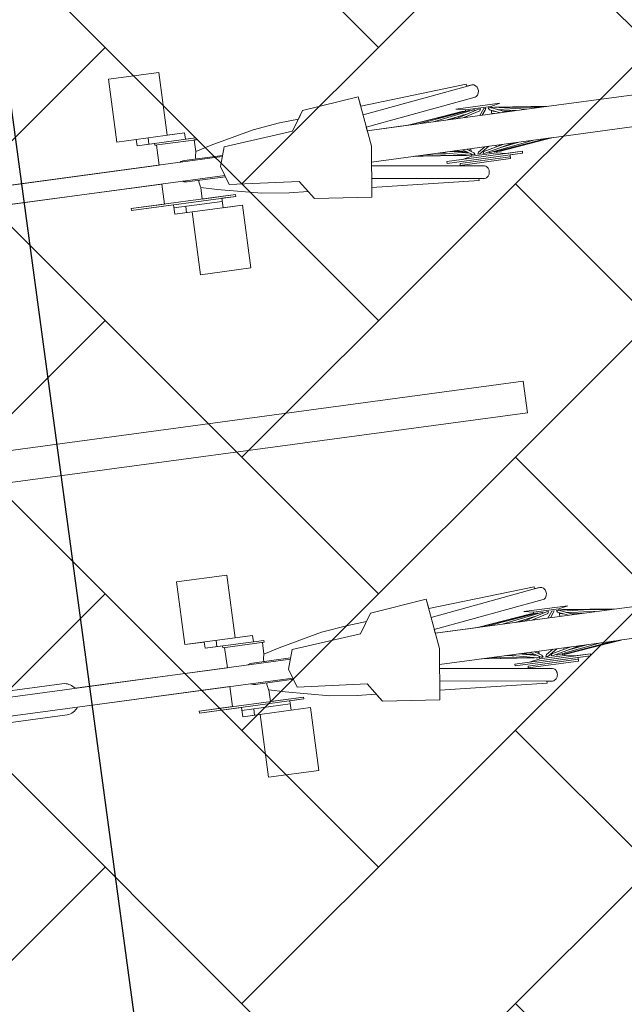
# Model space of a CAD drawing. Header units: metres. Extents: x 737835 to 905050, y 6570742 to 6590316.
# Tile 134 of 256: x 738020.662 to 738021.615, y 6590124.458 to 6590126.011. Entities that reach past the tile are written whole.
import ezdxf

# ---------------------------------------------------------------- set-up
doc = ezdxf.new("R2010")
doc.units = ezdxf.units.M
doc.header["$LTSCALE"] = 0.5
doc.layers.add('AS_jalgrattad', color=252, linetype='Continuous')
doc.layers.add('AS_mõõdud', color=7, linetype='Continuous', lineweight=0)
doc.layers.add('AS_sillutiskivi RG', color=9, linetype='Continuous', lineweight=0)
doc.styles.add('Style-Arial Narrow', font='ARIALN.TTF')
doc.dimstyles.new('ISO-25', dxfattribs={"dimtxt": 2.5, "dimasz": 2.5, "dimexe": 1.25, "dimexo": 0.625, "dimtad": 1, "dimdec": 1, "dimtxsty": 'Standard', "dimcen": 2.5, "dimadec": 0, "dimazin": 0, "dimtfac": 1, "dimtdec": 1, "dimtmove": 0, "dimatfit": 3, "dimfxl": 1, "dimarcsym": 0})

# ---------------------------------------------------------------- blocks, each defined once
blk = doc.blocks.new('A$C6b675ec8')
at = {"layer": 'AS_jalgrattad', "linetype": 'Continuous', "lineweight": 20, "ltscale": 100}
for p, q in [((1152.4, 2440.2), (1172.4, 2470.2)), ((1262.4, 2480.2), (1272.4, 2400.2)), ((1266, 2450.9), (1441, 2474.5)), ((875.9, 2460.2), (983.4, 2460.2)), ((925.3, 2460.2), (925.3, 2450.2)), ((1268.5, 2431.1), (1445.1, 2455)), ((1000.2, 2450.2), (906.5, 2450.2)), ((934.2, 2447.2), (934.2, 2450.2)), ((1000.2, 2447.2), (934.2, 2447.2)), ((1000.2, 2447.2), (1000.2, 2450.2)), ((1042.4, 2430.2), (1152.4, 2440.2)), ((1482.2, 2440.2), (1412.2, 2440.2)), ((1412.2, 2440.2), (1427.2, 2437.2)), ((1482.2, 2440.2), (1467.2, 2437.2)), ((995.9, 2423.1), (996.2, 2424.6)), ((996.2, 2424.6), (996.5, 2426)), ((996.5, 2426), (996.7, 2426.9)), ((996.7, 2427), (996.8, 2427.1)), ((996.8, 2427.1), (997.1, 2428.4)), ((997.1, 2428.4), (997.2, 2428.6)), ((1032.4, 2400.2), (1042.4, 2430.2)), ((1558, 2425.2), (1269.3, 2425.2)), ((1422.5, 2435.2), (1336.4, 2425.2)), ((1426.4, 2435.2), (1337.7, 2425.2)), ((1432, 2435.2), (1351.2, 2425.2)), ((1439.4, 2435.2), (1376.4, 2425.2)), ((1430, 2430.5), (1396.6, 2425.2)), ((1409.4, 2427.2), (1404.7, 2425.2)), ((1447.7, 2435.2), (1410.1, 2425.2)), ((1421.2, 2435.2), (1414, 2434.2)), ((1423, 2429.4), (1418.6, 2427.5)), ((1421.2, 2435.2), (1425.9, 2435.2)), ((1421.2, 2435.2), (1421.2, 2435.1)), ((1422.5, 2435.2), (1422.6, 2434.8)), ((1449.4, 2432.2), (1423, 2425.2)), ((1423.3, 2434.9), (1423.4, 2435.2)), ((1425.8, 2435.1), (1425.9, 2435.2)), ((1426.4, 2435.2), (1426.7, 2435.2)), ((1426.7, 2435.2), (1426.8, 2434.6)), ((1427.2, 2434.9), (1426.8, 2434.8)), ((1467.2, 2437.2), (1427.2, 2437.2)), ((1427.2, 2437.2), (1427.2, 2434.6)), ((1427.2, 2430.1), (1427.2, 2429.8)), ((1427.2, 2426.3), (1427.2, 2425.2)), ((1432, 2435.2), (1433.5, 2435.2)), ((1433.5, 2435.2), (1433.3, 2434.2)), ((1439.4, 2435.2), (1441.8, 2435.2)), ((1441.8, 2435.2), (1441.3, 2433.5)), ((1447.7, 2435.2), (1450.9, 2435.2)), ((1456, 2435.2), (1448.2, 2425.2)), ((1450.9, 2435.2), (1449.4, 2432.2)), ((1457.8, 2432.2), (1452.3, 2425.2)), ((1456, 2435.2), (1459.5, 2435.2)), ((1459.5, 2435.2), (1457.8, 2432.2)), ((1463.2, 2435.2), (1466.5, 2435.2)), ((1464.8, 2432.2), (1463.2, 2435.2)), ((1464.8, 2432.2), (1481, 2425.2)), ((1466.5, 2435.2), (1489.6, 2425.2)), ((1467.2, 2437.2), (1467.2, 2434.9)), ((1467.2, 2431.2), (1467.2, 2425.2)), ((1467.2, 2430.1), (1471.3, 2429.4)), ((1467.2, 2429.8), (1475.8, 2427.5)), ((1467.2, 2426.3), (1471.3, 2425.2)), ((1467.6, 2435.2), (1467.9, 2435.2)), ((1467.6, 2435.2), (1467.6, 2434.8)), ((1467.8, 2434.7), (1467.9, 2435.2)), ((1467.9, 2435.2), (1468.5, 2435.1)), ((1468.5, 2435.2), (1473.2, 2435.2)), ((1468.9, 2434.2), (1468.5, 2435.2)), ((1471.3, 2435.2), (1522.4, 2425.2)), ((1473.2, 2435.2), (1546.2, 2425.2)), ((1476.5, 2430.9), (1505.6, 2425.2)), ((1478.3, 2430.1), (1484.2, 2429.4)), ((1480.3, 2434.2), (1558, 2425.2)), ((1484.9, 2427.2), (1497.7, 2425.2)), ((1520.8, 2425.5), (1523.1, 2425.2)), ((565.8, 2415.2), (1037.4, 2415.2)), ((969.6, 2415.2), (971.8, 2416.2)), ((971.8, 2416.2), (972.2, 2416.3)), ((972.7, 2416.4), (974.6, 2417)), ((974.6, 2417), (977.4, 2417.2)), ((977.4, 2417.2), (1038, 2417.2)), ((995.5, 2419.6), (995.7, 2421.4)), ((995.5, 2417.8), (995.5, 2419.6)), ((995.5, 2417.2), (995.5, 2417.8)), ((995.7, 2421.4), (995.9, 2423.1)), ((1042.4, 2370.2), (1032.4, 2400.2)), ((1272.4, 2400.2), (1262.4, 2320.2)), ((565.8, 2385.2), (1037.4, 2385.2)), ((971.8, 2384.2), (969.6, 2385.2)), ((972.2, 2384.1), (971.8, 2384.2)), ((974.6, 2383.5), (972.7, 2384)), ((977.4, 2383.2), (974.6, 2383.5)), ((977.4, 2383.2), (1038, 2383.2)), ((995.5, 2382.6), (995.5, 2383.2)), ((995.5, 2380.8), (995.5, 2382.6)), ((995.7, 2379), (995.5, 2380.8)), ((995.9, 2377.3), (995.7, 2379)), ((996.2, 2375.8), (995.9, 2377.3)), ((996.5, 2374.4), (996.2, 2375.8)), ((996.7, 2373.5), (996.5, 2374.4)), ((997, 2372.5), (996.7, 2373.5)), ((997.2, 2371.8), (997, 2372.5)), ((1152.4, 2360.2), (1042.4, 2370.2)), ((1268.5, 2369.3), (1445.1, 2345.4)), ((1558, 2375.2), (1269.3, 2375.2)), ((1366.5, 2371.8), (1336.3, 2375.2)), ((1419.1, 2365.5), (1338.1, 2375.2)), ((1421.4, 2365.2), (1353.1, 2375.2)), ((1388, 2373.3), (1374.8, 2375.2)), ((1424, 2365.2), (1379.4, 2375.2)), ((1387.2, 2373.5), (1384.8, 2373.8)), ((1424.3, 2368.5), (1394.4, 2375.2)), ((1420.6, 2370.9), (1400.9, 2373.8)), ((1420.2, 2370.9), (1401.1, 2375.2)), ((1427.2, 2363.2), (1412.2, 2360.2)), ((1429.4, 2365.2), (1413.9, 2375.2)), ((1423.3, 2369.2), (1419.2, 2369.7)), ((1431.1, 2368.2), (1420.3, 2375.2)), ((1423.6, 2365.2), (1421.4, 2365.2)), ((1427.2, 2372.7), (1422.5, 2373.8)), ((1423.6, 2365.3), (1423.6, 2365.2)), ((1427, 2365.2), (1424, 2365.2)), ((1426, 2367.4), (1427, 2365.2)), ((1427.2, 2365.6), (1426.8, 2365.7)), ((1427.2, 2375.2), (1427.2, 2370.8)), ((1427.2, 2366.6), (1427.2, 2363.2)), ((1467.2, 2363.2), (1427.2, 2363.2)), ((1432.8, 2365.2), (1429.4, 2365.2)), ((1431.1, 2368.2), (1432.8, 2365.2)), ((1436.9, 2365.2), (1438.6, 2368.2)), ((1440.3, 2365.2), (1436.9, 2365.2)), ((1438.6, 2368.2), (1449.4, 2375.2)), ((1440.3, 2365.2), (1455.8, 2375.2)), ((1445.7, 2365.2), (1447.1, 2368.2)), ((1448.7, 2365.2), (1445.7, 2365.2)), ((1447.1, 2368.2), (1478.3, 2375.2)), ((1448.7, 2365.2), (1493.3, 2375.2)), ((1454.7, 2365.2), (1455.1, 2366.7)), ((1456.9, 2365.2), (1454.7, 2365.2)), ((1456.9, 2365.2), (1525.2, 2375.2)), ((1462.8, 2365.2), (1462.8, 2366.1)), ((1463.9, 2365.2), (1462.8, 2365.2)), ((1463.9, 2365.2), (1547.7, 2375.2)), ((1467.2, 2375.2), (1467.2, 2372.7)), ((1467.2, 2365.6), (1467.2, 2363.2)), ((1467.2, 2363.2), (1482.2, 2360.2)), ((1467.6, 2365.7), (1467.4, 2365.2)), ((1470.4, 2365.2), (1467.4, 2365.2)), ((1468.9, 2365.2), (1558, 2375.2)), ((1468.9, 2365.2), (1468.9, 2365.8)), ((1470.4, 2365.2), (1470.3, 2365.4)), ((1470.4, 2365.2), (1470.8, 2365.3)), ((1470.8, 2365.4), (1470.8, 2365.2)), ((1473, 2365.2), (1470.8, 2365.2)), ((1471.3, 2365.5), (1471.3, 2365.2)), ((1471.8, 2373.8), (1474.1, 2375.2)), ((1472.5, 2365.2), (1472.4, 2365.6)), ((1472.5, 2365.2), (1527.9, 2371.8)), ((1473, 2365.2), (1475.2, 2365.5)), ((1473, 2365.2), (1473, 2365.3)), ((1474.2, 2370.9), (1503.4, 2375.2)), ((1493.4, 2373.8), (1500, 2375.2)), ((1050.2, 2353.2), (884.2, 2353.2)), ((884.2, 2350.2), (884.2, 2353.2)), ((1050.2, 2350.2), (884.2, 2350.2)), ((1050.2, 2350.2), (1050.2, 2353.2)), ((1172.4, 2330.2), (1152.4, 2360.2)), ((1266, 2349.6), (1441, 2325.9)), ((1387.2, 2360.2), (1507.2, 2360.2)), ((1387.2, 2360.2), (1387.2, 2357.2)), ((1387.2, 2357.2), (1507.2, 2357.2)), ((1407.2, 2354.2), (1487.2, 2354.2)), ((1407.2, 2354.2), (1407.2, 2351.2)), ((1507.2, 2360.2), (1507.2, 2357.2)), ((950.9, 2345.2), (1027.9, 2345.2)), ((1058.5, 2335.2), (950.9, 2335.2)), ((969.7, 2345.2), (969.7, 2335.2)), ((1262.4, 1680.2), (1272.4, 1600.2)), ((1152.4, 1640.2), (1172.4, 1670.2)), ((1266, 1650.9), (1441, 1674.5)), ((875.9, 1660.2), (983.4, 1660.2)), ((1000.2, 1650.2), (906.5, 1650.2)), ((925.3, 1660.2), (925.3, 1650.2)), ((934.2, 1647.2), (934.2, 1650.2)), ((1000.2, 1647.2), (934.2, 1647.2)), ((1000.2, 1647.2), (1000.2, 1650.2)), ((1268.5, 1631.1), (1445.1, 1655)), ((1042.4, 1630.2), (1152.4, 1640.2)), ((1422.5, 1635.2), (1336.4, 1625.2)), ((1426.4, 1635.2), (1337.7, 1625.2)), ((1432, 1635.2), (1351.2, 1625.2)), ((1439.4, 1635.2), (1376.4, 1625.2)), ((1447.7, 1635.2), (1410.1, 1625.2)), ((1482.2, 1640.2), (1412.2, 1640.2)), ((1412.2, 1640.2), (1427.2, 1637.2)), ((1421.2, 1635.2), (1414, 1634.2)), ((1421.2, 1635.2), (1425.9, 1635.2)), ((1421.2, 1635.2), (1421.2, 1635.1)), ((1422.5, 1635.2), (1422.6, 1634.8)), ((1449.4, 1632.2), (1423, 1625.2)), ((1423.3, 1634.9), (1423.4, 1635.2)), ((1425.8, 1635.1), (1425.9, 1635.2)), ((1426.4, 1635.2), (1426.7, 1635.2)), ((1426.7, 1635.2), (1426.8, 1634.6)), ((1427.2, 1634.9), (1426.8, 1634.8)), ((1467.2, 1637.2), (1427.2, 1637.2)), ((1427.2, 1637.2), (1427.2, 1634.6)), ((1432, 1635.2), (1433.5, 1635.2)), ((1433.5, 1635.2), (1433.3, 1634.2)), ((1439.4, 1635.2), (1441.8, 1635.2)), ((1441.8, 1635.2), (1441.3, 1633.5)), ((1447.7, 1635.2), (1450.9, 1635.2)), ((1456, 1635.2), (1448.2, 1625.2)), ((1450.9, 1635.2), (1449.4, 1632.2)), ((1457.8, 1632.2), (1452.3, 1625.2)), ((1456, 1635.2), (1459.5, 1635.2)), ((1459.5, 1635.2), (1457.8, 1632.2)), ((1463.2, 1635.2), (1466.5, 1635.2)), ((1464.8, 1632.2), (1463.2, 1635.2)), ((1464.8, 1632.2), (1481, 1625.2)), ((1466.5, 1635.2), (1489.6, 1625.2)), ((1482.2, 1640.2), (1467.2, 1637.2)), ((1467.2, 1637.2), (1467.2, 1634.9)), ((1467.2, 1631.2), (1467.2, 1625.2)), ((1467.6, 1635.2), (1467.9, 1635.2)), ((1467.6, 1635.2), (1467.6, 1634.8)), ((1467.8, 1634.7), (1467.9, 1635.2)), ((1467.9, 1635.2), (1468.5, 1635.1)), ((1468.5, 1635.2), (1473.2, 1635.2)), ((1468.9, 1634.2), (1468.5, 1635.2)), ((1471.3, 1635.2), (1522.4, 1625.2)), ((1473.2, 1635.2), (1546.2, 1625.2)), ((1480.3, 1634.2), (1558, 1625.2)), ((969.6, 1615.2), (971.8, 1616.2)), ((971.8, 1616.2), (972.2, 1616.3)), ((972.7, 1616.4), (974.6, 1617)), ((974.6, 1617), (977.4, 1617.2)), ((977.4, 1617.2), (1038, 1617.2)), ((995.5, 1619.6), (995.7, 1621.4)), ((995.5, 1617.8), (995.5, 1619.6)), ((995.5, 1617.2), (995.5, 1617.8)), ((995.7, 1621.4), (995.9, 1623.1)), ((995.9, 1623.1), (996.2, 1624.6)), ((996.2, 1624.6), (996.5, 1626)), ((996.5, 1626), (996.7, 1626.9)), ((996.7, 1627), (996.8, 1627.1)), ((996.8, 1627.1), (997.1, 1628.4)), ((997.1, 1628.4), (997.2, 1628.6)), ((1032.4, 1600.2), (1042.4, 1630.2)), ((1558, 1625.2), (1269.3, 1625.2)), ((1430, 1630.5), (1396.6, 1625.2)), ((1409.4, 1627.2), (1404.7, 1625.2)), ((1423, 1629.4), (1418.6, 1627.5)), ((1427.2, 1630.1), (1427.2, 1629.8)), ((1427.2, 1626.3), (1427.2, 1625.2)), ((1467.2, 1630.1), (1471.3, 1629.4)), ((1467.2, 1629.8), (1475.8, 1627.5)), ((1467.2, 1626.3), (1471.3, 1625.2)), ((1476.5, 1630.9), (1505.6, 1625.2)), ((1478.3, 1630.1), (1484.2, 1629.4)), ((1484.9, 1627.2), (1497.7, 1625.2)), ((1520.8, 1625.5), (1523.1, 1625.2)), ((565.8, 1615.2), (1037.4, 1615.2)), ((1042.4, 1570.2), (1032.4, 1600.2)), ((1272.4, 1600.2), (1262.4, 1520.2)), ((565.8, 1585.2), (1037.4, 1585.2)), ((971.8, 1584.2), (969.6, 1585.2)), ((972.2, 1584.1), (971.8, 1584.2)), ((974.6, 1583.5), (972.7, 1584)), ((977.4, 1583.2), (974.6, 1583.5)), ((977.4, 1583.2), (1038, 1583.2)), ((995.5, 1582.6), (995.5, 1583.2)), ((995.5, 1580.8), (995.5, 1582.6)), ((995.7, 1579), (995.5, 1580.8)), ((995.9, 1577.3), (995.7, 1579)), ((996.2, 1575.8), (995.9, 1577.3)), ((996.5, 1574.4), (996.2, 1575.8)), ((996.7, 1573.5), (996.5, 1574.4)), ((997, 1572.5), (996.7, 1573.5)), ((997.2, 1571.8), (997, 1572.5)), ((1152.4, 1560.2), (1042.4, 1570.2)), ((1268.5, 1569.3), (1445.1, 1545.4)), ((1558, 1575.2), (1269.3, 1575.2)), ((1366.5, 1571.8), (1336.3, 1575.2)), ((1419.1, 1565.5), (1338.1, 1575.2)), ((1421.4, 1565.2), (1353.1, 1575.2)), ((1388, 1573.3), (1374.8, 1575.2)), ((1424, 1565.2), (1379.4, 1575.2)), ((1387.2, 1573.5), (1384.8, 1573.8)), ((1424.3, 1568.5), (1394.4, 1575.2)), ((1420.6, 1570.9), (1400.9, 1573.8)), ((1420.2, 1570.9), (1401.1, 1575.2)), ((1429.4, 1565.2), (1413.9, 1575.2)), ((1423.3, 1569.2), (1419.2, 1569.7)), ((1431.1, 1568.2), (1420.3, 1575.2)), ((1427.2, 1572.7), (1422.5, 1573.8)), ((1427.2, 1575.2), (1427.2, 1570.8)), ((1438.6, 1568.2), (1449.4, 1575.2)), ((1440.3, 1565.2), (1455.8, 1575.2)), ((1447.1, 1568.2), (1478.3, 1575.2)), ((1448.7, 1565.2), (1493.3, 1575.2)), ((1456.9, 1565.2), (1525.2, 1575.2)), ((1463.9, 1565.2), (1547.7, 1575.2)), ((1467.2, 1575.2), (1467.2, 1572.7)), ((1468.9, 1565.2), (1558, 1575.2)), ((1471.8, 1573.8), (1474.1, 1575.2)), ((1472.5, 1565.2), (1527.9, 1571.8)), ((1474.2, 1570.9), (1503.4, 1575.2)), ((1493.4, 1573.8), (1500, 1575.2)), ((1172.4, 1530.2), (1152.4, 1560.2)), ((1387.2, 1560.2), (1507.2, 1560.2)), ((1387.2, 1560.2), (1387.2, 1557.2)), ((1387.2, 1557.2), (1507.2, 1557.2)), ((1407.2, 1554.2), (1487.2, 1554.2)), ((1407.2, 1554.2), (1407.2, 1551.2)), ((1427.2, 1563.2), (1412.2, 1560.2)), ((1423.6, 1565.2), (1421.4, 1565.2)), ((1423.6, 1565.3), (1423.6, 1565.2)), ((1427, 1565.2), (1424, 1565.2)), ((1426, 1567.4), (1427, 1565.2)), ((1427.2, 1565.6), (1426.8, 1565.7)), ((1427.2, 1566.6), (1427.2, 1563.2)), ((1467.2, 1563.2), (1427.2, 1563.2)), ((1432.8, 1565.2), (1429.4, 1565.2)), ((1431.1, 1568.2), (1432.8, 1565.2)), ((1436.9, 1565.2), (1438.6, 1568.2)), ((1440.3, 1565.2), (1436.9, 1565.2)), ((1445.7, 1565.2), (1447.1, 1568.2)), ((1448.7, 1565.2), (1445.7, 1565.2)), ((1454.7, 1565.2), (1455.1, 1566.7)), ((1456.9, 1565.2), (1454.7, 1565.2)), ((1462.8, 1565.2), (1462.8, 1566.1)), ((1463.9, 1565.2), (1462.8, 1565.2)), ((1467.2, 1565.6), (1467.2, 1563.2)), ((1467.2, 1563.2), (1482.2, 1560.2)), ((1467.6, 1565.7), (1467.4, 1565.2)), ((1470.4, 1565.2), (1467.4, 1565.2)), ((1468.9, 1565.2), (1468.9, 1565.8)), ((1470.4, 1565.2), (1470.3, 1565.4)), ((1470.4, 1565.2), (1470.8, 1565.3)), ((1470.8, 1565.4), (1470.8, 1565.2)), ((1473, 1565.2), (1470.8, 1565.2)), ((1471.3, 1565.5), (1471.3, 1565.2)), ((1472.5, 1565.2), (1472.4, 1565.6)), ((1473, 1565.2), (1475.2, 1565.5)), ((1473, 1565.2), (1473, 1565.3)), ((1507.2, 1560.2), (1507.2, 1557.2)), ((1050.2, 1553.2), (884.2, 1553.2)), ((884.2, 1550.2), (884.2, 1553.2)), ((1050.2, 1550.2), (884.2, 1550.2)), ((950.9, 1545.2), (1027.9, 1545.2)), ((969.7, 1545.2), (969.7, 1535.2)), ((1050.2, 1550.2), (1050.2, 1553.2)), ((1266, 1549.6), (1441, 1525.9)), ((1058.5, 1535.2), (950.9, 1535.2))]:
    blk.add_line(p, q, dxfattribs=at)
at = {"layer": 'AS_jalgrattad', "linetype": 'Continuous', "lineweight": 20, "ltscale": 100, "flags": 128}
for points in [[(694.9, 2415.2), (937.2, 2415.2), (937.2, 2447.2), (934.2, 2447.2), (934.2, 2450.2), (906.5, 2450.2), (906.5, 2460.2), (875.9, 2460.2), (875.9, 2560.2), (955.9, 2560.2), (955.9, 2460.2), (983.4, 2460.2), (983.4, 2450.2), (1000.2, 2450.2), (1000.2, 2447.2), (997.2, 2447.2), (997.2, 2428.6), (1022.5, 2435.4), (1091.5, 2450.7), (1134.1, 2455.9), (1164.3, 2458), (1172.4, 2470.2), (1262.4, 2480.2), (1264.3, 2465), (1433.4, 2476.9), (1433.6, 2473.6), (1442.4, 2474.7), (1445.3, 2474.2), (1447.9, 2472.6), (1449.9, 2470), (1451, 2467), (1451.3, 2463.8), (1450.7, 2460.6), (1448.8, 2457.3), (1446.4, 2455.5), (1445.1, 2455), (1268.5, 2431.1), (1269.3, 2425.2), (1337.7, 2425.2), (1421.2, 2435.2), (1426.7, 2435.2), (1426.8, 2434.8), (1427.2, 2434.9), (1427.2, 2437.2), (1412.2, 2440.2), (1482.2, 2440.2), (1467.2, 2437.2), (1467.2, 2434.9), (1467.6, 2434.8), (1467.6, 2435.2), (1473.2, 2435.2), (1558, 2425.2), (1776.8, 2424.8, -0.8358)], [(1776.4, 2375.6), (1555.5, 2375.2), (1473, 2365.2), (1467.4, 2365.2), (1467.6, 2365.7), (1467.2, 2365.6), (1467.2, 2363.2), (1482.2, 2360.2), (1507.2, 2360.2), (1507.2, 2357.2), (1487.2, 2357.2), (1487.2, 2351.2), (1407.2, 2351.2), (1407.1, 2350.6), (1445.1, 2345.4), (1446.8, 2344.7), (1448.3, 2343.7), (1449.3, 2342.5), (1450.2, 2341.2), (1450.8, 2339.7), (1451.2, 2338), (1451.3, 2336.3), (1451.2, 2334.6), (1450.9, 2332.9), (1450.3, 2331.3), (1449.9, 2330.5), (1448.5, 2328.5), (1447.3, 2327.4), (1445.8, 2326.5), (1444.2, 2325.9), (1442.4, 2325.7), (1433.6, 2326.9), (1433.4, 2323.6), (1264.3, 2335.4), (1262.4, 2320.2), (1172.4, 2330.2), (1164.3, 2342.4), (1134.1, 2344.5), (1091.5, 2349.7), (1022.5, 2365), (997.2, 2371.8), (997.2, 2353.2), (1050.2, 2353.2), (1050.2, 2350.2), (1027.9, 2350.2), (1027.9, 2335.2), (1058.5, 2335.2), (1058.5, 2235.2), (978.5, 2235.2), (978.5, 2335.2), (950.9, 2335.2), (950.9, 2350.2), (884.2, 2350.2), (884.2, 2353.2), (937.2, 2353.2), (937.2, 2385.2), (694.9, 2385.2, -0.222487)], [(524.9, 1625.2), (675.3, 1625.2), (679.7, 1624.8, -0.188008), (694.9, 1615.2), (937.2, 1615.2), (937.2, 1647.2), (934.2, 1647.2), (934.2, 1650.2), (906.5, 1650.2), (906.5, 1660.2), (875.9, 1660.2), (875.9, 1760.2), (955.9, 1760.2), (955.9, 1660.2), (983.4, 1660.2), (983.4, 1650.2), (1000.2, 1650.2), (1000.2, 1647.2), (997.2, 1647.2), (997.2, 1628.6), (1022.5, 1635.4), (1091.5, 1650.7), (1134.1, 1655.9), (1164.3, 1658), (1172.4, 1670.2), (1262.4, 1680.2), (1264.3, 1665), (1433.4, 1676.9), (1433.6, 1673.6), (1442.4, 1674.7), (1445.3, 1674.2), (1447.9, 1672.6), (1449.9, 1670), (1451, 1667), (1451.3, 1663.8), (1450.7, 1660.6), (1448.8, 1657.3), (1446.4, 1655.5), (1445.1, 1655), (1268.5, 1631.1), (1269.3, 1625.2), (1337.7, 1625.2), (1421.2, 1635.2), (1426.7, 1635.2), (1426.8, 1634.8), (1427.2, 1634.9), (1427.2, 1637.2), (1412.2, 1640.2), (1482.2, 1640.2), (1467.2, 1637.2), (1467.2, 1634.9), (1467.6, 1634.8), (1467.6, 1635.2), (1473.2, 1635.2), (1558, 1625.2), (1776.8, 1624.8, -0.8358)], [(1776.4, 1575.6), (1555.5, 1575.2), (1473, 1565.2), (1467.4, 1565.2), (1467.6, 1565.7), (1467.2, 1565.6), (1467.2, 1563.2), (1482.2, 1560.2), (1507.2, 1560.2), (1507.2, 1557.2), (1487.2, 1557.2), (1487.2, 1551.2), (1407.2, 1551.2), (1407.1, 1550.6), (1445.1, 1545.4), (1446.8, 1544.7), (1448.3, 1543.7), (1449.3, 1542.5), (1450.2, 1541.2), (1450.8, 1539.7), (1451.2, 1538), (1451.3, 1536.3), (1451.2, 1534.6), (1450.9, 1532.9), (1450.3, 1531.3), (1449.9, 1530.5), (1448.5, 1528.5), (1447.3, 1527.4), (1445.8, 1526.5), (1444.2, 1525.9), (1442.4, 1525.7), (1433.6, 1526.9), (1433.4, 1523.6), (1264.3, 1535.4), (1262.4, 1520.2), (1172.4, 1530.2), (1164.3, 1542.4), (1134.1, 1544.5), (1091.5, 1549.7), (1022.5, 1565), (997.2, 1571.8), (997.2, 1553.2), (1050.2, 1553.2), (1050.2, 1550.2), (1027.9, 1550.2), (1027.9, 1535.2), (1058.5, 1535.2), (1058.5, 1435.2), (978.5, 1435.2), (978.5, 1535.2), (950.9, 1535.2), (950.9, 1550.2), (884.2, 1550.2), (884.2, 1553.2), (937.2, 1553.2), (937.2, 1585.2), (694.9, 1585.2, -0.222487), (677.1, 1575.4), (524.9, 1575.2)]]:
    blk.add_lwpolyline(points, format="xyb", dxfattribs=at)
blk = doc.blocks.new('*D84')
at = {"layer": 'AS_mõõdud', "color": 0, "lineweight": -2, "transparency": 16777216}
for p, q in [((738003.5864, 6590244.8915), (738005.5275, 6590245.154)), ((738004.6437, 6590244.2272), (738022.8644, 6590109.487)), ((738022.0215, 6590108.5657), (738023.9626, 6590108.8282))]:
    blk.add_line(p, q, dxfattribs=at)
at = {"layer": 'AS_mõõdud', "color": 0, "transparency": 16777216}
for points in [[(738004.7758, 6590244.245), (738004.5116, 6590244.2093), (738004.5365, 6590245.02)], [(738022.9965, 6590109.5048), (738022.7323, 6590109.4691), (738022.9716, 6590108.6942)]]:
    blk.add_solid(points, dxfattribs=at)
at = {"layer": 'Defpoints', "color": 0, "transparency": 16777216}
for p in [(738003.2891, 6590244.8513), (738022.9716, 6590108.6942), (738021.7242, 6590108.5255)]:
    blk.add_point(p, dxfattribs=at)
at = {"layer": 'AS_mõõdud', "color": 0, "transparency": 16777216, "insert": (738014.4882, 6590176.9564), "char_height": 1, "attachment_point": 5, "rotation": 277.7013, "style": 'Style-Arial Narrow'}
blk.add_mtext('{\\fArial Narrow|b0|i0|c186|p39;pikkus }137,6m', dxfattribs=at)

msp = doc.modelspace()

# ---------------------------------------------------------------- hatches: boundary and pattern name
at = {"layer": 'AS_sillutiskivi RG'}
h = msp.add_hatch(dxfattribs=at)
h.set_pattern_fill('AR-HBONE', color=256, scale=0.003)
edge = h.paths.add_edge_path()
edge.add_line((737983.4831, 6590103.3519), (737979.074, 6590135.9556))
edge.add_line((737979.074, 6590135.9556), (737979.0869, 6590135.9573))
edge.add_line((737979.0869, 6590135.9573), (737977.7842, 6590145.5906))
edge.add_line((737977.7842, 6590145.5906), (737983.7885, 6590146.4026))
edge.add_line((737983.7885, 6590146.4026), (737980.9769, 6590167.179))
edge.add_line((737980.9769, 6590167.179), (737978.9903, 6590166.9411))
edge.add_line((737978.9903, 6590166.9411), (737980.2469, 6590157.6495))
edge.add_arc((737977.2676, 6590157.2476), 3.0062, -31.36, 7.6818, ccw=False)
edge.add_line((737979.8347, 6590155.6832), (737976.8189, 6590150.4909))
edge.add_arc((737975.5218, 6590151.2442), 1.5, 187.7015, 329.851, ccw=False)
edge.add_line((737974.0353, 6590151.0432), (737972.7645, 6590160.4403))
edge.add_arc((737975.7375, 6590160.8423), 3, 149.5332, 187.7015, ccw=False)
edge.add_line((737973.1517, 6590162.3635), (737976.1705, 6590167.4952))
edge.add_arc((737977.4787, 6590166.7004), 1.5307, 9.0476, 148.7195, ccw=False)
edge.add_line((737978.9903, 6590166.9411), (737980.9769, 6590167.179))
edge.add_line((737980.9769, 6590167.179), (737979.0776, 6590181.2231))
edge.add_line((737979.0776, 6590181.2231), (737976.4692, 6590180.88))
edge.add_arc((737961.7924, 6590184.6366), 15.15, 329.53325, 345.64327, ccw=False)
edge.add_line((737974.8505, 6590176.955), (737968.8776, 6590166.797))
edge.add_line((737968.8776, 6590166.797), (737971.5396, 6590147.1121))
edge.add_arc((737968.5667, 6590146.7101), 3, -30.149, 7.7015, ccw=False)
edge.add_line((737971.1608, 6590145.2033), (737965.9949, 6590136.3091))
edge.add_line((737965.9949, 6590136.3091), (737966.6562, 6590131.4747))
edge.add_line((737966.6562, 6590131.4747), (737973.9909, 6590124.2812))
edge.add_arc((737971.8903, 6590122.1394), 3, 7.7059, 45.5564, ccw=False)
edge.add_line((737974.8632, 6590122.5417), (737975.8293, 6590115.3976))
edge.add_arc((737969.8834, 6590114.5935), 6, -30.46675, 7.7015, ccw=False)
edge.add_line((737975.055, 6590111.5513), (737970.4519, 6590103.7279))
edge.add_line((737970.4519, 6590103.7279), (737963.3687, 6590102.7698))
edge.add_line((737963.3687, 6590102.7698), (737963.4853, 6590101.9036))
edge.add_line((737963.4853, 6590101.9036), (737964.26, 6590096.15))
edge.add_line((737964.26, 6590096.15), (737968.0449, 6590096.6769))
edge.add_line((737968.0449, 6590096.6769), (738030.6108, 6590105.3769))
edge.add_line((738030.6108, 6590105.3769), (738029.7403, 6590111.6835))
edge.add_arc((738027.7647, 6590111.4207), 1.993, -82.4541, 7.5781, ccw=False)
edge.add_line((738028.0265, 6590109.445), (738027.6517, 6590109.3943))
edge.add_line((738027.6517, 6590109.3943), (738021.7249, 6590108.5239))
edge.add_line((738021.7249, 6590108.5239), (737983.4831, 6590103.3519))
edge = h.paths.add_edge_path(flags=16)
edge.add_arc((737977.2594, 6590103.7308), 2.25, 0, 360)
h = msp.add_hatch(dxfattribs=at)
h.set_pattern_fill('AR-HBONE', color=256, scale=0.003)
edge = h.paths.add_edge_path()
edge.add_line((738017.2914, 6590141.2937), (738023.7939, 6590142.173))
edge.add_arc((738023.526, 6590144.155), 2, 277.6998, 366.5438)
edge.add_line((738025.5129, 6590144.3829), (738026.4036, 6590137.468))
edge.add_arc((738024.4201, 6590137.2122), 2, 7.3479, 97.6998)
edge.add_line((738024.1521, 6590139.1942), (738023.6314, 6590139.1238))
edge.add_arc((738023.8994, 6590137.1418), 2, 97.6998, 187.7015)
edge.add_line((738021.9174, 6590136.8738), (738025.4017, 6590111.1082))
edge.add_arc((738027.3837, 6590111.3763), 2, 187.7015, 277.7015)
edge.add_line((738027.6517, 6590109.3943), (738021.7251, 6590108.5229))
edge.add_line((738021.7251, 6590108.5229), (738017.6954, 6590138.3207))
edge.add_line((738017.6954, 6590138.3207), (738017.2914, 6590141.2937))
edge = h.paths.add_edge_path(flags=16)
edge.add_line((738017.9469, 6590140.3682), (738024.1521, 6590139.1942))
edge.add_line((738024.1521, 6590139.1942), (738025.2427, 6590139.3107))

# ---------------------------------------------------------------- linework, layer by layer
at = {"layer": 'AS_jalgrattad', "color": 7, "linetype": 'Continuous', "lineweight": 20, "ltscale": 100}
msp.add_lwpolyline([(738020.465, 6590125.3067), (738020.4717, 6590125.2571), (738021.4626, 6590125.3911), (738021.4559, 6590125.4407), (738020.465, 6590125.3067)], dxfattribs=at)

# ---------------------------------------------------------------- block references
at = {"layer": 'AS_jalgrattad', "xscale": 0.001, "yscale": 0.001, "zscale": 0.001, "rotation": 7.701504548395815}
msp.add_blockref('A$C6b675ec8', (738020.2773, 6590123.2626), dxfattribs=at)

# ---------------------------------------------------------------- dimensions: what is measured, and where the dimension line sits
at = {"layer": 'AS_mõõdud'}
dim = msp.add_aligned_dim(p1=(738003.2891, 6590244.8513), p2=(738021.7242, 6590108.5255), distance=1.2588, text='{\\fArial Narrow|b0|i0|c186|p39;pikkus }<>m', dimstyle='ISO-25', override={"dimtxt": 1, "dimasz": 0.8, "dimexe": 1, "dimexo": 0.3, "dimgap": 0.1, "dimtxsty": 'Style-Arial Narrow', "dimtmove": 1}, dxfattribs=at)
dim.commit()
dim.dimension.update_dxf_attribs({"geometry": '*D84', "text_midpoint": (738014.4882, 6590176.9564)})

doc.saveas('drawing.dxf')
